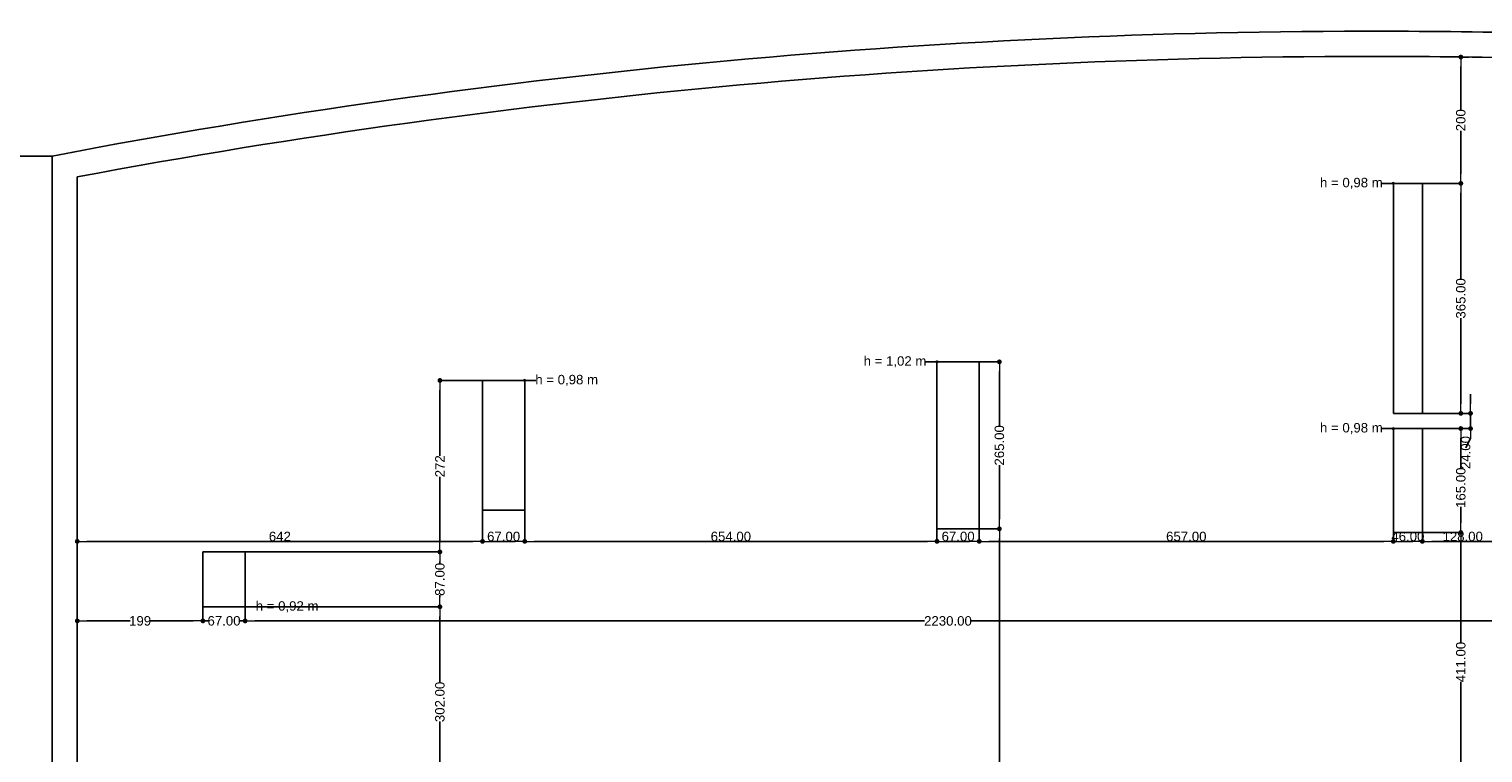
# Model space of a CAD drawing. Header units: millimetres. Extents: x -175445 to -20415, y -559200 to 231527.
# Tile 55 of 256: x -156518 to -133454, y -229629 to -218144. Entities that reach past the tile are written whole.
import ezdxf

# ---------------------------------------------------------------- set-up
doc = ezdxf.new("R2010")
doc.units = ezdxf.units.MM
doc.header["$MEASUREMENT"] = 0
doc.linetypes.add('Wipeout_Contour', pattern=[1000, 0, -1000])
for name, color, linetype in [('Linia', 7, 'Continuous'), ('Strop', 7, 'Continuous'), ('Słup', 7, 'Continuous'), ('Tekst', 7, 'Continuous'), ('Wymiary', 63, 'Continuous')]:
    doc.layers.add(name, color=color, linetype=linetype)
doc.styles.add('Arial', font='txt')
doc.styles.add('Times new roman', font='txt')
doc.dimstyles.new('GENERATED_STYLE__1', dxfattribs={"dimtxt": 150, "dimasz": 152, "dimexe": 0.18, "dimexo": 0, "dimgap": 0.09, "dimtad": 1, "dimtih": 1, "dimtoh": 1, "dimlfac": 0.1, "dimzin": 0, "dimdsep": 46, "dimtxsty": 'Arial', "dimblk": 'ARROWHEAD_11', "dimblk1": 'ARROWHEAD_11', "dimblk2": 'ARROWHEAD_11', "dimcen": 0.09, "dimclrd": 114, "dimclre": 114, "dimclrt": 114, "dimazin": 0, "dimtfac": 1, "dimtdec": 4, "dimtmove": 0, "dimatfit": 3, "dimfxl": 1, "dimtolj": 1, "dimtzin": 0, "dimarcsym": 0})
doc.dimstyles.new('GENERATED_STYLE__2', dxfattribs={"dimtxt": 150, "dimasz": 152, "dimexe": 0.18, "dimexo": 0, "dimgap": 0.09, "dimtad": 1, "dimlfac": 0.1, "dimzin": 0, "dimdsep": 46, "dimtxsty": 'Arial', "dimblk": 'ARROWHEAD_11', "dimblk1": 'ARROWHEAD_11', "dimblk2": 'ARROWHEAD_11', "dimcen": 0.09, "dimclrd": 114, "dimclre": 114, "dimclrt": 114, "dimazin": 0, "dimtfac": 1, "dimtdec": 4, "dimtmove": 0, "dimatfit": 3, "dimfxl": 1, "dimtolj": 1, "dimtzin": 0, "dimarcsym": 0})

# ---------------------------------------------------------------- blocks, each defined once
blk = doc.blocks.new('ARROWHEAD_11')
at = {"color": 0, "linetype": 'Continuous', "lineweight": 0}
blk.add_line((0, 0), (-1, 0), dxfattribs=at)
at = {"color": 0, "linetype": 'Continuous', "lineweight": 0, "const_width": 0.25, "flags": 128}
blk.add_lwpolyline([(-0.125, 0, 1), (0.125, 0, 1)], format="xyb", close=True, dxfattribs=at)
blk = doc.blocks.new('*D3928')
at = {"layer": 'Defpoints', "color": 0}
for p in [(-149325, -223719), (-155754, -224526), (-149325, -226272)]:
    blk.add_point(p, dxfattribs=at)
at = {"layer": 'Wymiary', "color": 114, "lineweight": -2}
for p, q in [((-149325, -223719), (-149325, -226272)), ((-155754, -224526), (-155754, -226272)), ((-155602, -226272), (-149477, -226272))]:
    blk.add_line(p, q, dxfattribs=at)
at = {"layer": 'Wymiary', "color": 114, "lineweight": -2, "xscale": 152, "yscale": 152, "zscale": 152, "rotation": 180}
blk.add_blockref('ARROWHEAD_11', (-155754, -226272), dxfattribs=at)
at = {"layer": 'Wymiary', "color": 114, "lineweight": -2, "xscale": 152, "yscale": 152, "zscale": 152}
blk.add_blockref('ARROWHEAD_11', (-149325, -226272), dxfattribs=at)
at = {"layer": 'Wymiary', "color": 114, "lineweight": 13, "insert": (-152540, -226195), "char_height": 150, "attachment_point": 5, "style": 'Arial'}
blk.add_mtext('\\A1;642', dxfattribs=at)
blk = doc.blocks.new('*D3929')
at = {"layer": 'Defpoints', "color": 0}
for p in [(-149325, -223719), (-148655, -223719), (-148655, -226272)]:
    blk.add_point(p, dxfattribs=at)
at = {"layer": 'Wymiary', "color": 114, "lineweight": -2}
for p, q in [((-149325, -223719), (-149325, -226272)), ((-148655, -223719), (-148655, -226272)), ((-149173, -226272), (-148807, -226272))]:
    blk.add_line(p, q, dxfattribs=at)
at = {"layer": 'Wymiary', "color": 114, "lineweight": -2, "xscale": 152, "yscale": 152, "zscale": 152, "rotation": 180}
blk.add_blockref('ARROWHEAD_11', (-149325, -226272), dxfattribs=at)
at = {"layer": 'Wymiary', "color": 114, "lineweight": -2, "xscale": 152, "yscale": 152, "zscale": 152}
blk.add_blockref('ARROWHEAD_11', (-148655, -226272), dxfattribs=at)
at = {"layer": 'Wymiary', "color": 114, "lineweight": 13, "insert": (-148990, -226195), "char_height": 150, "attachment_point": 5, "style": 'Arial'}
blk.add_mtext('\\A1;67.00', dxfattribs=at)
blk = doc.blocks.new('*D3930')
at = {"layer": 'Defpoints', "color": 0}
for p in [(-142115, -223424), (-148655, -223719), (-142115, -226272)]:
    blk.add_point(p, dxfattribs=at)
at = {"layer": 'Wymiary', "color": 114, "lineweight": -2}
for p, q in [((-142115, -223424), (-142115, -226272)), ((-148655, -223719), (-148655, -226272)), ((-148503, -226272), (-142267, -226272))]:
    blk.add_line(p, q, dxfattribs=at)
at = {"layer": 'Wymiary', "color": 114, "lineweight": -2, "xscale": 152, "yscale": 152, "zscale": 152, "rotation": 180}
blk.add_blockref('ARROWHEAD_11', (-148655, -226272), dxfattribs=at)
at = {"layer": 'Wymiary', "color": 114, "lineweight": -2, "xscale": 152, "yscale": 152, "zscale": 152}
blk.add_blockref('ARROWHEAD_11', (-142115, -226272), dxfattribs=at)
at = {"layer": 'Wymiary', "color": 114, "lineweight": 13, "insert": (-145385, -226195), "char_height": 150, "attachment_point": 5, "style": 'Arial'}
blk.add_mtext('\\A1;654.00', dxfattribs=at)
blk = doc.blocks.new('*D3931')
at = {"layer": 'Defpoints', "color": 0}
for p in [(-142115, -223424), (-141445, -223424), (-141445, -226272)]:
    blk.add_point(p, dxfattribs=at)
at = {"layer": 'Wymiary', "color": 114, "lineweight": -2}
for p, q in [((-142115, -223424), (-142115, -226272)), ((-141445, -223424), (-141445, -226272)), ((-141963, -226272), (-141597, -226272))]:
    blk.add_line(p, q, dxfattribs=at)
at = {"layer": 'Wymiary', "color": 114, "lineweight": -2, "xscale": 152, "yscale": 152, "zscale": 152, "rotation": 180}
blk.add_blockref('ARROWHEAD_11', (-142115, -226272), dxfattribs=at)
at = {"layer": 'Wymiary', "color": 114, "lineweight": -2, "xscale": 152, "yscale": 152, "zscale": 152}
blk.add_blockref('ARROWHEAD_11', (-141445, -226272), dxfattribs=at)
at = {"layer": 'Wymiary', "color": 114, "lineweight": 13, "insert": (-141780, -226195), "char_height": 150, "attachment_point": 5, "style": 'Arial'}
blk.add_mtext('\\A1;67.00', dxfattribs=at)
blk = doc.blocks.new('*D3932')
at = {"layer": 'Defpoints', "color": 0}
for p in [(-141445, -223424), (-134875, -226132), (-134875, -226272)]:
    blk.add_point(p, dxfattribs=at)
at = {"layer": 'Wymiary', "color": 114, "lineweight": -2}
for p, q in [((-141445, -223424), (-141445, -226272)), ((-134875, -226132), (-134875, -226272)), ((-141293, -226272), (-135027, -226272))]:
    blk.add_line(p, q, dxfattribs=at)
at = {"layer": 'Wymiary', "color": 114, "lineweight": -2, "xscale": 152, "yscale": 152, "zscale": 152, "rotation": 180}
blk.add_blockref('ARROWHEAD_11', (-141445, -226272), dxfattribs=at)
at = {"layer": 'Wymiary', "color": 114, "lineweight": -2, "xscale": 152, "yscale": 152, "zscale": 152}
blk.add_blockref('ARROWHEAD_11', (-134875, -226272), dxfattribs=at)
at = {"layer": 'Wymiary', "color": 114, "lineweight": 13, "insert": (-138160, -226195), "char_height": 150, "attachment_point": 5, "style": 'Arial'}
blk.add_mtext('\\A1;657.00', dxfattribs=at)
blk = doc.blocks.new('*D3933')
at = {"layer": 'Defpoints', "color": 0}
for p in [(-134875, -226132), (-134415, -226132), (-134415, -226272)]:
    blk.add_point(p, dxfattribs=at)
at = {"layer": 'Wymiary', "color": 114, "lineweight": -2}
for p, q in [((-134875, -226132), (-134875, -226272)), ((-134415, -226132), (-134415, -226272)), ((-134723, -226272), (-134567, -226272))]:
    blk.add_line(p, q, dxfattribs=at)
at = {"layer": 'Wymiary', "color": 114, "lineweight": -2, "xscale": 152, "yscale": 152, "zscale": 152, "rotation": 180}
blk.add_blockref('ARROWHEAD_11', (-134875, -226272), dxfattribs=at)
at = {"layer": 'Wymiary', "color": 114, "lineweight": -2, "xscale": 152, "yscale": 152, "zscale": 152}
blk.add_blockref('ARROWHEAD_11', (-134415, -226272), dxfattribs=at)
at = {"layer": 'Wymiary', "color": 114, "lineweight": 13, "insert": (-134645, -226195), "char_height": 150, "attachment_point": 5, "style": 'Arial'}
blk.add_mtext('\\A1;46.00', dxfattribs=at)
blk = doc.blocks.new('*D3934')
at = {"layer": 'Defpoints', "color": 0}
for p in [(-133135, -225792), (-134415, -226132), (-133135, -226272)]:
    blk.add_point(p, dxfattribs=at)
at = {"layer": 'Wymiary', "color": 114, "lineweight": -2}
for p, q in [((-133135, -225792), (-133135, -226272)), ((-134415, -226132), (-134415, -226272)), ((-134263, -226272), (-133287, -226272))]:
    blk.add_line(p, q, dxfattribs=at)
at = {"layer": 'Wymiary', "color": 114, "lineweight": -2, "xscale": 152, "yscale": 152, "zscale": 152, "rotation": 180}
blk.add_blockref('ARROWHEAD_11', (-134415, -226272), dxfattribs=at)
at = {"layer": 'Wymiary', "color": 114, "lineweight": -2, "xscale": 152, "yscale": 152, "zscale": 152}
blk.add_blockref('ARROWHEAD_11', (-133135, -226272), dxfattribs=at)
at = {"layer": 'Wymiary', "color": 114, "lineweight": 13, "insert": (-133775, -226195), "char_height": 150, "attachment_point": 5, "style": 'Arial'}
blk.add_mtext('\\A1;128.00', dxfattribs=at)
blk = doc.blocks.new('*D3951')
at = {"layer": 'Defpoints', "color": 0}
for p in [(-153090, -227310), (-150001, -227310), (-153384, -230330)]:
    blk.add_point(p, dxfattribs=at)
at = {"layer": 'Wymiary', "color": 114, "lineweight": -2}
for p, q in [((-153090, -227310), (-150001, -227310)), ((-150001, -227462), (-150001, -228509)), ((-150001, -230178), (-150001, -229132)), ((-153384, -230330), (-150001, -230330))]:
    blk.add_line(p, q, dxfattribs=at)
at = {"layer": 'Wymiary', "color": 114, "lineweight": -2, "xscale": 152, "yscale": 152, "zscale": 152}
for p, rotation in [((-150001, -227310), 90), ((-150001, -230330), 270)]:
    blk.add_blockref('ARROWHEAD_11', p, dxfattribs=dict(at, rotation=rotation))
at = {"layer": 'Wymiary', "color": 114, "lineweight": 13, "insert": (-150001, -228820), "char_height": 150, "attachment_point": 5, "rotation": 90, "style": 'Arial'}
blk.add_mtext('\\A1;302.00', dxfattribs=at)
blk = doc.blocks.new('*D3952')
at = {"layer": 'Defpoints', "color": 0}
for p in [(-153090, -226440), (-150001, -226440), (-153090, -227310)]:
    blk.add_point(p, dxfattribs=at)
at = {"layer": 'Wymiary', "color": 114, "lineweight": -2}
for p, q in [((-153090, -226440), (-150001, -226440)), ((-150001, -226592), (-150001, -226622)), ((-150001, -227158), (-150001, -227128)), ((-153090, -227310), (-150001, -227310))]:
    blk.add_line(p, q, dxfattribs=at)
at = {"layer": 'Wymiary', "color": 114, "lineweight": -2, "xscale": 152, "yscale": 152, "zscale": 152}
for p, rotation in [((-150001, -226440), 90), ((-150001, -227310), 270)]:
    blk.add_blockref('ARROWHEAD_11', p, dxfattribs=dict(at, rotation=rotation))
at = {"layer": 'Wymiary', "color": 114, "lineweight": 13, "insert": (-150001, -226875), "char_height": 150, "attachment_point": 5, "rotation": 90, "style": 'Arial'}
blk.add_mtext('\\A1;87.00', dxfattribs=at)
blk = doc.blocks.new('*D3953')
at = {"layer": 'Defpoints', "color": 0}
for p in [(-150001, -223719), (-149325, -223719), (-153090, -226440)]:
    blk.add_point(p, dxfattribs=at)
at = {"layer": 'Wymiary', "color": 114, "lineweight": -2}
for p, q in [((-149325, -223719), (-150001, -223719)), ((-150001, -223871), (-150001, -224913)), ((-150001, -226288), (-150001, -225246)), ((-153090, -226440), (-150001, -226440))]:
    blk.add_line(p, q, dxfattribs=at)
at = {"layer": 'Wymiary', "color": 114, "lineweight": -2, "xscale": 152, "yscale": 152, "zscale": 152}
for p, rotation in [((-150001, -223719), 90), ((-150001, -226440), 270)]:
    blk.add_blockref('ARROWHEAD_11', p, dxfattribs=dict(at, rotation=rotation))
at = {"layer": 'Wymiary', "color": 114, "lineweight": 13, "insert": (-150001, -225080), "char_height": 150, "attachment_point": 5, "rotation": 90, "style": 'Arial'}
blk.add_mtext('\\A1;272', dxfattribs=at)
blk = doc.blocks.new('*D3955')
at = {"layer": 'Defpoints', "color": 0}
for p in [(-153090, -227310), (-130790, -227312), (-153091, -227534)]:
    blk.add_point(p, dxfattribs=at)
at = {"layer": 'Wymiary', "color": 114, "lineweight": -2}
for p, q in [((-153090, -227310), (-153091, -227534)), ((-130790, -227312), (-130791, -227536)), ((-152939, -227534), (-142311, -227535)), ((-130943, -227536), (-141570, -227535))]:
    blk.add_line(p, q, dxfattribs=at)
at = {"layer": 'Wymiary', "color": 114, "lineweight": -2, "xscale": 152, "yscale": 152, "zscale": 152}
for p, rotation in [((-153091, -227534), 179.9948180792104), ((-130791, -227536), 359.9948180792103)]:
    blk.add_blockref('ARROWHEAD_11', p, dxfattribs=dict(at, rotation=rotation))
at = {"layer": 'Wymiary', "color": 114, "lineweight": 13, "insert": (-141941, -227535), "char_height": 150, "attachment_point": 5, "rotation": 359.9948, "style": 'Arial'}
blk.add_mtext('\\A1;2230.00', dxfattribs=at)
blk = doc.blocks.new('*D3956')
at = {"layer": 'Defpoints', "color": 0}
for p in [(-153760, -227310), (-153090, -227310), (-153761, -227534)]:
    blk.add_point(p, dxfattribs=at)
at = {"layer": 'Wymiary', "color": 114, "lineweight": -2}
for p, q in [((-153760, -227310), (-153761, -227534)), ((-153090, -227310), (-153091, -227534)), ((-153913, -227534), (-154065, -227534)), ((-153761, -227534), (-153679, -227534)), ((-153091, -227534), (-153172, -227534)), ((-152939, -227534), (-152787, -227534))]:
    blk.add_line(p, q, dxfattribs=at)
at = {"layer": 'Wymiary', "color": 114, "lineweight": -2, "xscale": 152, "yscale": 152, "zscale": 152}
for p, rotation in [((-153761, -227534), 359.9948180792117), ((-153091, -227534), 179.9948180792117)]:
    blk.add_blockref('ARROWHEAD_11', p, dxfattribs=dict(at, rotation=rotation))
at = {"layer": 'Wymiary', "color": 114, "lineweight": 13, "insert": (-153426, -227534), "char_height": 150, "attachment_point": 5, "rotation": 359.9948, "style": 'Arial'}
blk.add_mtext('\\A1;67.00', dxfattribs=at)
blk = doc.blocks.new('*D3957')
at = {"layer": 'Defpoints', "color": 0}
for p in [(-155754, -227310), (-153760, -227310), (-155754, -227534)]:
    blk.add_point(p, dxfattribs=at)
at = {"layer": 'Wymiary', "color": 114, "lineweight": -2}
for p, q in [((-155754, -227310), (-155754, -227534)), ((-153760, -227310), (-153761, -227534)), ((-155602, -227534), (-154916, -227534)), ((-153913, -227534), (-154598, -227534))]:
    blk.add_line(p, q, dxfattribs=at)
at = {"layer": 'Wymiary', "color": 114, "lineweight": -2, "xscale": 152, "yscale": 152, "zscale": 152}
for p, rotation in [((-155754, -227534), 179.9948180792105), ((-153761, -227534), 359.9948180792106)]:
    blk.add_blockref('ARROWHEAD_11', p, dxfattribs=dict(at, rotation=rotation))
at = {"layer": 'Wymiary', "color": 114, "lineweight": 13, "insert": (-154757, -227534), "char_height": 150, "attachment_point": 5, "rotation": 359.9948, "style": 'Arial'}
blk.add_mtext('\\A1;199', dxfattribs=at)
blk = doc.blocks.new('*D3961')
at = {"layer": 'Defpoints', "color": 0}
for p in [(-141445, -226074), (-141125, -226074), (-141445, -243964)]:
    blk.add_point(p, dxfattribs=at)
at = {"layer": 'Wymiary', "color": 114, "lineweight": -2}
for p, q in [((-141445, -226074), (-141124, -226074)), ((-141125, -226226), (-141125, -234656)), ((-141125, -243812), (-141125, -235381)), ((-141445, -243964), (-141124, -243964))]:
    blk.add_line(p, q, dxfattribs=at)
at = {"layer": 'Wymiary', "color": 114, "lineweight": -2, "xscale": 152, "yscale": 152, "zscale": 152}
for p, rotation in [((-141125, -226074), 90), ((-141125, -243964), 270)]:
    blk.add_blockref('ARROWHEAD_11', p, dxfattribs=dict(at, rotation=rotation))
at = {"layer": 'Wymiary', "color": 114, "lineweight": 13, "insert": (-141125, -235019), "char_height": 150, "attachment_point": 5, "rotation": 90, "style": 'Arial'}
blk.add_mtext('\\A1;1789.00', dxfattribs=at)
blk = doc.blocks.new('*D3962')
at = {"layer": 'Defpoints', "color": 0}
for p in [(-141445, -223424), (-141125, -223424), (-141445, -226074)]:
    blk.add_point(p, dxfattribs=at)
at = {"layer": 'Wymiary', "color": 114, "lineweight": -2}
for p, q in [((-141445, -223424), (-141124, -223424)), ((-141125, -223576), (-141125, -224436)), ((-141125, -225922), (-141125, -225061)), ((-141445, -226074), (-141124, -226074))]:
    blk.add_line(p, q, dxfattribs=at)
at = {"layer": 'Wymiary', "color": 114, "lineweight": -2, "xscale": 152, "yscale": 152, "zscale": 152}
for p, rotation in [((-141125, -223424), 90), ((-141125, -226074), 270)]:
    blk.add_blockref('ARROWHEAD_11', p, dxfattribs=dict(at, rotation=rotation))
at = {"layer": 'Wymiary', "color": 114, "lineweight": 13, "insert": (-141125, -224749), "char_height": 150, "attachment_point": 5, "rotation": 90, "style": 'Arial'}
blk.add_mtext('\\A1;265.00', dxfattribs=at)
blk = doc.blocks.new('*D3973')
at = {"layer": 'Defpoints', "color": 0}
for p in [(-134415, -226132), (-133805, -226132), (-134790, -230242)]:
    blk.add_point(p, dxfattribs=at)
at = {"layer": 'Wymiary', "color": 114, "lineweight": -2}
for p, q in [((-134415, -226132), (-133804, -226132)), ((-133805, -226284), (-133805, -227873)), ((-133805, -230090), (-133805, -228502)), ((-134790, -230242), (-133804, -230242))]:
    blk.add_line(p, q, dxfattribs=at)
at = {"layer": 'Wymiary', "color": 114, "lineweight": -2, "xscale": 152, "yscale": 152, "zscale": 152}
for p, rotation in [((-133805, -226132), 90), ((-133805, -230242), 270)]:
    blk.add_blockref('ARROWHEAD_11', p, dxfattribs=dict(at, rotation=rotation))
at = {"layer": 'Wymiary', "color": 114, "lineweight": 13, "insert": (-133805, -228187), "char_height": 150, "attachment_point": 5, "rotation": 90, "style": 'Arial'}
blk.add_mtext('\\A1;411.00', dxfattribs=at)
blk = doc.blocks.new('*D3974')
at = {"layer": 'Defpoints', "color": 0}
for p in [(-134415, -224482), (-133805, -224482), (-134415, -226132)]:
    blk.add_point(p, dxfattribs=at)
at = {"layer": 'Wymiary', "color": 114, "lineweight": -2}
for p, q in [((-134415, -224482), (-133804, -224482)), ((-133805, -224634), (-133805, -225117)), ((-133805, -225980), (-133805, -225725)), ((-134415, -226132), (-133804, -226132))]:
    blk.add_line(p, q, dxfattribs=at)
at = {"layer": 'Wymiary', "color": 114, "lineweight": -2, "xscale": 152, "yscale": 152, "zscale": 152}
for p, rotation in [((-133805, -224482), 90), ((-133805, -226132), 270)]:
    blk.add_blockref('ARROWHEAD_11', p, dxfattribs=dict(at, rotation=rotation))
at = {"layer": 'Wymiary', "color": 114, "lineweight": 13, "insert": (-133805, -225421), "char_height": 150, "attachment_point": 5, "rotation": 90, "style": 'Arial'}
blk.add_mtext('\\A1;165.00', dxfattribs=at)
blk = doc.blocks.new('*D3975')
at = {"layer": 'Defpoints', "color": 0}
for p in [(-134415, -224242), (-133651, -224242), (-134415, -224482)]:
    blk.add_point(p, dxfattribs=at)
at = {"layer": 'Wymiary', "color": 114, "lineweight": -2}
for p, q in [((-133651, -224090), (-133651, -223938)), ((-134415, -224242), (-133651, -224242)), ((-133651, -224482), (-133651, -224242)), ((-134415, -224482), (-133651, -224482)), ((-133651, -224634), (-133728, -224786))]:
    blk.add_line(p, q, dxfattribs=at)
at = {"layer": 'Wymiary', "color": 114, "lineweight": -2, "xscale": 152, "yscale": 152, "zscale": 152}
for p, rotation in [((-133651, -224242), 270), ((-133651, -224482), 90)]:
    blk.add_blockref('ARROWHEAD_11', p, dxfattribs=dict(at, rotation=rotation))
at = {"layer": 'Wymiary', "color": 114, "lineweight": 13, "insert": (-133728, -224863), "char_height": 150, "attachment_point": 5, "rotation": 90, "style": 'Arial'}
blk.add_mtext('\\A1;24.00', dxfattribs=at)
blk = doc.blocks.new('*D3976')
at = {"layer": 'Defpoints', "color": 0}
for p in [(-134415, -220592), (-133805, -220592), (-134415, -224242)]:
    blk.add_point(p, dxfattribs=at)
at = {"layer": 'Wymiary', "color": 114, "lineweight": -2}
for p, q in [((-134415, -220592), (-133804, -220592)), ((-133805, -220744), (-133805, -222106)), ((-133805, -224090), (-133805, -222729)), ((-134415, -224242), (-133804, -224242))]:
    blk.add_line(p, q, dxfattribs=at)
at = {"layer": 'Wymiary', "color": 114, "lineweight": -2, "xscale": 152, "yscale": 152, "zscale": 152}
for p, rotation in [((-133805, -220592), 90), ((-133805, -224242), 270)]:
    blk.add_blockref('ARROWHEAD_11', p, dxfattribs=dict(at, rotation=rotation))
at = {"layer": 'Wymiary', "color": 114, "lineweight": 13, "insert": (-133805, -222417), "char_height": 150, "attachment_point": 5, "rotation": 90, "style": 'Arial'}
blk.add_mtext('\\A1;365.00', dxfattribs=at)
blk = doc.blocks.new('*D3977')
at = {"layer": 'Defpoints', "color": 0}
for p in [(-133805, -218588), (-133670, -218588), (-134415, -220592)]:
    blk.add_point(p, dxfattribs=at)
at = {"layer": 'Wymiary', "color": 114, "lineweight": -2}
for p, q in [((-133670, -218588), (-133805, -218588)), ((-133805, -218740), (-133805, -219423)), ((-133805, -220440), (-133805, -219757)), ((-134415, -220592), (-133804, -220592))]:
    blk.add_line(p, q, dxfattribs=at)
at = {"layer": 'Wymiary', "color": 114, "lineweight": -2, "xscale": 152, "yscale": 152, "zscale": 152}
for p, rotation in [((-133805, -218588), 90), ((-133805, -220592), 270)]:
    blk.add_blockref('ARROWHEAD_11', p, dxfattribs=dict(at, rotation=rotation))
at = {"layer": 'Wymiary', "color": 114, "lineweight": 13, "insert": (-133805, -219590), "char_height": 150, "attachment_point": 5, "rotation": 90, "style": 'Arial'}
blk.add_mtext('\\A1;200', dxfattribs=at)
blk = doc.blocks.new('*D4092')
at = {"layer": 'Defpoints', "color": 0}
for p in [(-157223, -220158), (-156154, -220158), (-156154, -232008)]:
    blk.add_point(p, dxfattribs=at)
at = {"layer": 'Wymiary', "color": 114, "lineweight": -2}
for p, q in [((-156154, -220158), (-157224, -220158)), ((-157223, -220310), (-157223, -225720)), ((-157223, -231856), (-157223, -226445)), ((-156154, -232008), (-157224, -232008))]:
    blk.add_line(p, q, dxfattribs=at)
at = {"layer": 'Wymiary', "color": 114, "lineweight": -2, "xscale": 152, "yscale": 152, "zscale": 152}
for p, rotation in [((-157223, -220158), 90), ((-157223, -232008), 270)]:
    blk.add_blockref('ARROWHEAD_11', p, dxfattribs=dict(at, rotation=rotation))
at = {"layer": 'Wymiary', "color": 114, "lineweight": 13, "insert": (-157223, -226083), "char_height": 150, "attachment_point": 5, "rotation": 90, "style": 'Arial'}
blk.add_mtext('\\A1;1185.00', dxfattribs=at)
blk = doc.blocks.new('*D4093')
at = {"layer": 'Defpoints', "color": 0}
for p in [(-157799, -220158), (-156154, -220158), (-143618, -247882)]:
    blk.add_point(p, dxfattribs=at)
at = {"layer": 'Wymiary', "color": 114, "lineweight": -2}
for p, q in [((-156154, -220158), (-157799, -220158)), ((-157799, -220310), (-157799, -233796)), ((-157799, -247730), (-157799, -234245)), ((-143618, -247882), (-157799, -247882))]:
    blk.add_line(p, q, dxfattribs=at)
at = {"layer": 'Wymiary', "color": 114, "lineweight": -2, "xscale": 152, "yscale": 152, "zscale": 152}
for p, rotation in [((-157799, -220158), 90), ((-157799, -247882), 270)]:
    blk.add_blockref('ARROWHEAD_11', p, dxfattribs=dict(at, rotation=rotation))
at = {"layer": 'Wymiary', "color": 114, "lineweight": 13, "insert": (-157799, -234020), "char_height": 150, "attachment_point": 5, "rotation": 90, "style": 'Arial'}
blk.add_mtext('\\A1;2772', dxfattribs=at)

msp = doc.modelspace()

# ---------------------------------------------------------------- linework, layer by layer
at = {"layer": 'Strop', "flags": 128}
for points in [[(-98815.362, -223819.574, 0.034912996), (-116630.822, -219636.298), (-116630.817, -219636.267), (-116630.92, -219636.25, 0.026147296), (-127667.74, -218426.566), (-131941.689, -218224.558, 0.006018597), (-134633.975, -218178.559, 0.048415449), (-156154.021, -220157.681, 0.000026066), (-156154.021, -220159.867), (-156154.021, -220678.407), (-156154.021, -222958.111), (-156154.021, -232007.681), (-155754.021, -232007.681), (-143615.433, -232007.681), (-143615.433, -245775.303), (-143615.433, -246316.861), (-143617.874, -246316.861), (-143617.874, -247882.5), (-141925.477, -247882.5), (-98195.477, -247882.5)], [(-98815.362, -223819.574, 0.034912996), (-116630.822, -219636.298), (-116630.817, -219636.267), (-116630.92, -219636.25, 0.026147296), (-127667.74, -218426.566), (-131941.689, -218224.558, 0.006018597), (-134633.975, -218178.559, 0.048415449), (-156154.021, -220157.681), (-156154.021, -232007.681), (-143615.433, -232007.681), (-143615.433, -245951.779), (-143617.874, -245949.552), (-143617.874, -247882.5), (-141925.477, -247882.5), (-98195.477, -247882.5)], [(-98933.785, -224201.642, 0.035678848), (-117090.059, -219967.643), (-117090.037, -219967.51, 0.025197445), (-127688.556, -218826.029), (-131956.953, -218624.283, 0.00601048), (-134635.993, -218578.554, 0.047671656), (-155754.021, -220489.101), (-155754.021, -231607.681), (-143215.433, -231607.681), (-143215.433, -245775.303), (-143215.433, -247482.5), (-141925.477, -247482.5), (-98595.477, -247482.5)]]:
    msp.add_lwpolyline(points, format="xyb", dxfattribs=at)

# ---------------------------------------------------------------- texts
at = {"layer": 'Tekst', "char_height": 150, "attachment_point": 2, "style": 'Times new roman'}
for s, insert in [('\\A1;{\\fArial|b0|i0|c0|p38;h = 0,98 m}', (-135541.203, -220504.2)), ('\\A1;{\\fArial|b0|i0|c0|p38;h = 1,02 m}', (-142781.2, -223335.313)), ('\\A1;{\\fArial|b0|i0|c0|p38;h = 0,98 m}', (-147989.75, -223630.313)), ('\\A1;{\\fArial|b0|i0|c0|p38;h = 0,98 m}', (-135541.203, -224394.2)), ('\\A1;{\\fArial|b0|i0|c0|p38;h = 0,92 m}', (-152424.772, -227222.156))]:
    msp.add_mtext(s, dxfattribs=dict(at, insert=insert))

# ---------------------------------------------------------------- dimensions: what is measured, and where the dimension line sits
at = {"layer": 'Wymiary', "color": 114, "lineweight": 13}
dim = msp.add_linear_dim(base=(-157223.498, -220157.681), p1=(-156154.021, -232007.681), p2=(-156154.021, -220157.681), angle=90, dimstyle='GENERATED_STYLE__2', dxfattribs=at)
dim.commit()
dim.dimension.update_dxf_attribs({"geometry": '*D4092', "text_midpoint": (-157223.498, -226082.681), "dimtype": 160, "text_rotation": 90})

# ---------------------------------------------------------------- next in the draw order: wipeouts: each hides what was drawn before it
at = {"color": 254, "linetype": 'Wipeout_Contour', "lineweight": 0, "ltscale": 555619.551258}
msp.add_wipeout([(-134875.477, -224242.5), (-134415.477, -224242.5), (-134415.477, -220592.5), (-134875.477, -220592.5)], dxfattribs=at).dxf.layer = 'Słup'
at = {"color": 254, "linetype": 'Wipeout_Contour', "lineweight": 0, "ltscale": 580484.181847}
msp.add_wipeout([(-142115.477, -226073.613), (-141445.477, -226073.613), (-141445.477, -223423.613), (-142115.477, -223423.613)], dxfattribs=at).dxf.layer = 'Słup'
at = {"color": 254, "linetype": 'Wipeout_Contour', "lineweight": 0, "ltscale": 608366.858646}
msp.add_wipeout([(-149325.477, -225778.613), (-148655.477, -225778.613), (-148655.477, -223718.613), (-149325.477, -223718.613)], dxfattribs=at).dxf.layer = 'Słup'
at = {"color": 254, "linetype": 'Wipeout_Contour', "lineweight": 0, "ltscale": 552357.772809}
msp.add_wipeout([(-134875.477, -226132.5), (-134415.477, -226132.5), (-134415.477, -224482.5), (-134875.477, -224482.5)], dxfattribs=at).dxf.layer = 'Słup'
at = {"color": 254, "linetype": 'Wipeout_Contour', "lineweight": 0, "ltscale": 623555.621241}
msp.add_wipeout([(-153760.496, -227310.456), (-153090.496, -227310.456), (-153090.496, -226440.456), (-153760.496, -226440.456)], dxfattribs=at).dxf.layer = 'Słup'

# ---------------------------------------------------------------- next in the draw order: hatches: boundary and pattern name
at = {"layer": 'Linia', "linetype": 'Continuous'}
for points in [[(-134862.977, -220592.5), (-134863.928, -220587.716), (-134866.638, -220583.661), (-134870.693, -220580.951), (-134875.477, -220580), (-134880.26, -220580.951), (-134884.315, -220583.661), (-134887.025, -220587.716), (-134887.977, -220592.5), (-134887.025, -220597.283), (-134884.315, -220601.339), (-134880.26, -220604.048), (-134875.477, -220605), (-134870.693, -220604.048), (-134866.638, -220601.339), (-134863.928, -220597.283)], [(-142102.977, -223423.613), (-142103.928, -223418.829), (-142106.638, -223414.774), (-142110.693, -223412.064), (-142115.477, -223411.113), (-142120.26, -223412.064), (-142124.315, -223414.774), (-142127.025, -223418.829), (-142127.977, -223423.613), (-142127.025, -223428.396), (-142124.315, -223432.451), (-142120.26, -223435.161), (-142115.477, -223436.113), (-142110.693, -223435.161), (-142106.638, -223432.451), (-142103.928, -223428.396)], [(-148642.977, -223718.613), (-148643.928, -223713.829), (-148646.638, -223709.774), (-148650.693, -223707.064), (-148655.477, -223706.113), (-148660.26, -223707.064), (-148664.315, -223709.774), (-148667.025, -223713.829), (-148667.977, -223718.613), (-148667.025, -223723.396), (-148664.315, -223727.451), (-148660.26, -223730.161), (-148655.477, -223731.113), (-148650.693, -223730.161), (-148646.638, -223727.451), (-148643.928, -223723.396)], [(-134862.977, -224482.5), (-134863.928, -224477.716), (-134866.638, -224473.661), (-134870.693, -224470.951), (-134875.477, -224470), (-134880.26, -224470.951), (-134884.315, -224473.661), (-134887.025, -224477.716), (-134887.977, -224482.5), (-134887.025, -224487.283), (-134884.315, -224491.339), (-134880.26, -224494.048), (-134875.477, -224495), (-134870.693, -224494.048), (-134866.638, -224491.339), (-134863.928, -224487.283)], [(-153077.996, -227310.456), (-153078.948, -227305.672), (-153081.657, -227301.617), (-153085.713, -227298.907), (-153090.496, -227297.956), (-153095.28, -227298.907), (-153099.335, -227301.617), (-153102.045, -227305.672), (-153102.996, -227310.456), (-153102.045, -227315.239), (-153099.335, -227319.295), (-153095.28, -227322.004), (-153090.496, -227322.956), (-153085.713, -227322.004), (-153081.657, -227319.295), (-153078.948, -227315.239)]]:
    msp.add_hatch(color=256, dxfattribs=at).paths.add_polyline_path(points)

# ---------------------------------------------------------------- next in the draw order: linework, layer by layer
at = {"layer": 'Linia'}
for p, q in [((-135052.285, -220592.5), (-134887.977, -220592.5)), ((-142292.285, -223423.613), (-142127.977, -223423.613)), ((-148478.668, -223718.613), (-148642.977, -223718.613)), ((-135052.285, -224482.5), (-134887.977, -224482.5)), ((-152913.688, -227310.456), (-153077.996, -227310.456))]:
    msp.add_line(p, q, dxfattribs=at)
for centre in [(-134875.477, -220592.5), (-142115.477, -223423.613), (-148655.477, -223718.613), (-134875.477, -224482.5), (-153090.496, -227310.456)]:
    msp.add_circle(centre, 12.5, dxfattribs=at)
at = {"layer": 'Słup'}
for p, q in [((-134415.477, -220592.5), (-134875.477, -220592.5)), ((-134875.477, -220592.5), (-134875.477, -224242.5)), ((-134415.477, -224242.5), (-134415.477, -220592.5)), ((-141445.477, -223423.613), (-142115.477, -223423.613)), ((-142115.477, -223423.613), (-142115.477, -226073.613)), ((-141445.477, -226073.613), (-141445.477, -223423.613)), ((-148655.477, -223718.613), (-149325.477, -223718.613)), ((-149325.477, -223718.613), (-149325.477, -225778.613)), ((-148655.477, -225778.613), (-148655.477, -223718.613)), ((-134875.477, -224242.5), (-134415.477, -224242.5)), ((-134415.477, -224482.5), (-134875.477, -224482.5)), ((-134875.477, -224482.5), (-134875.477, -226132.5)), ((-134415.477, -226132.5), (-134415.477, -224482.5)), ((-149325.477, -225778.613), (-148655.477, -225778.613)), ((-142115.477, -226073.613), (-141445.477, -226073.613)), ((-134875.477, -226132.5), (-134415.477, -226132.5)), ((-153090.496, -226440.456), (-153760.496, -226440.456)), ((-153760.496, -226440.456), (-153760.496, -227310.456)), ((-153090.496, -227310.456), (-153090.496, -226440.456)), ((-153760.496, -227310.456), (-153090.496, -227310.456))]:
    msp.add_line(p, q, dxfattribs=at)

# ---------------------------------------------------------------- next in the draw order: dimensions: what is measured, and where the dimension line sits
at = {"layer": 'Wymiary', "color": 114, "lineweight": 13}
for base, p1, p2, angle, text, picture, middle, turn in [((-133804.556, -218587.621), (-134415.477, -220592.5), (-133669.61, -218587.621), 90, '200', '*D3977', (-133804.556, -219590.061), 90), ((-157798.749, -220157.681), (-143617.874, -247882.5), (-156154.021, -220157.681), 90, '2772', '*D4093', (-157798.749, -234020.09), 90), ((-150001.033, -223718.613), (-153090.496, -226440.456), (-149325.477, -223718.613), 90, '272', '*D3953', (-150001.033, -225079.534), 90), ((-155754.041, -227533.538), (-153760.496, -227310.456), (-155754.021, -227310.275), 179.9948181, '199', '*D3957', (-154757.279, -227533.628), 359.9948181)]:
    dim = msp.add_linear_dim(base=base, p1=p1, p2=p2, angle=angle, text=text, dimstyle='GENERATED_STYLE__2', dxfattribs=at)
    dim.commit()
    dim.dimension.update_dxf_attribs({"geometry": picture, "text_midpoint": middle, "dimtype": 160, "text_rotation": turn})
for base, p1, p2, angle, picture, middle, turn in [((-133804.556, -220592.5), (-134415.477, -224242.5), (-134415.477, -220592.5), 90, '*D3976', (-133804.556, -222417.5), 90), ((-141124.612, -223423.613), (-141445.477, -226073.613), (-141445.477, -223423.613), 90, '*D3962', (-141124.612, -224748.613), 90), ((-133651.204, -224242.5), (-134415.477, -224482.5), (-134415.477, -224242.5), 90, '*D3975', (-133727.88, -224863.176), 90), ((-133804.556, -224482.5), (-134415.477, -226132.5), (-134415.477, -224482.5), 90, '*D3974', (-133804.556, -225421.329), 90), ((-141124.612, -226073.613), (-141445.477, -243963.613), (-141445.477, -226073.613), 90, '*D3961', (-141124.612, -235018.613), 90), ((-133804.556, -226132.5), (-134790.452, -230242.5), (-134415.477, -226132.5), 90, '*D3973', (-133804.556, -228187.5), 90), ((-150001.033, -226440.456), (-153090.496, -227310.456), (-153090.496, -226440.456), 90, '*D3952', (-150001.033, -226875.456), 90), ((-153760.517, -227533.718), (-153090.496, -227310.456), (-153760.496, -227310.456), 179.9948181, '*D3956', (-153425.517, -227533.748), 359.9948181), ((-150001.033, -227310.456), (-153384.04, -230330.456), (-153090.496, -227310.456), 90, '*D3951', (-150001.033, -228820.456), 90), ((-153090.517, -227533.779), (-130790.496, -227312.5), (-153090.496, -227310.456), 179.9948181, '*D3955', (-141940.516, -227534.787), 359.9948181)]:
    dim = msp.add_linear_dim(base=base, p1=p1, p2=p2, angle=angle, dimstyle='GENERATED_STYLE__2', dxfattribs=at)
    dim.commit()
    dim.dimension.update_dxf_attribs({"geometry": picture, "text_midpoint": middle, "dimtype": 160, "text_rotation": turn})
for base, p1, p2, picture, middle in [((-142115.477, -226271.619), (-148655.477, -223718.613), (-142115.477, -223423.613), '*D3930', (-145385.477, -226271.619)), ((-141445.477, -226271.619), (-142115.477, -223423.613), (-141445.477, -223423.613), '*D3931', (-141780.477, -226271.619)), ((-134875.477, -226271.619), (-141445.477, -223423.613), (-134875.477, -226132.5), '*D3932', (-138160.477, -226271.619)), ((-148655.477, -226271.619), (-149325.477, -223718.613), (-148655.477, -223718.613), '*D3929', (-148990.477, -226271.619)), ((-133135.477, -226271.619), (-134415.477, -226132.5), (-133135.477, -225792.455), '*D3934', (-133775.477, -226271.619)), ((-134415.477, -226271.619), (-134875.477, -226132.5), (-134415.477, -226132.5), '*D3933', (-134645.477, -226271.619))]:
    dim = msp.add_linear_dim(base=base, p1=p1, p2=p2, dimstyle='GENERATED_STYLE__1', dxfattribs=at)
    dim.commit()
    dim.dimension.update_dxf_attribs({"geometry": picture, "text_midpoint": middle, "dimtype": 160})
dim = msp.add_linear_dim(base=(-149325.477, -226271.619), p1=(-155754.021, -224526.172), p2=(-149325.477, -223718.613), text='642', dimstyle='GENERATED_STYLE__1', dxfattribs=at)
dim.commit()
dim.dimension.update_dxf_attribs({"geometry": '*D3928', "text_midpoint": (-152539.749, -226271.619), "dimtype": 160})

doc.saveas('drawing.dxf')
